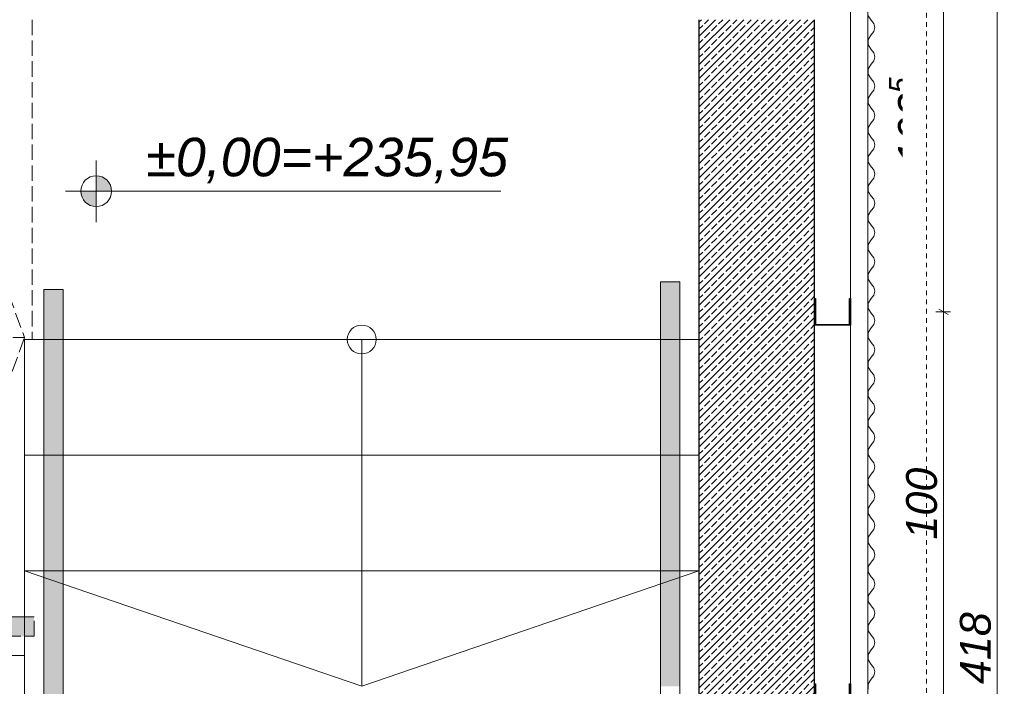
# Model space of a CAD drawing. Header units: centimetres. Extents: x -4039 to -1655, y -610 to 1317.
# Tile 4 of 18: x -3335 to -3080, y -390 to -217. Entities that reach past the tile are written whole.
import ezdxf

# ---------------------------------------------------------------- set-up
doc = ezdxf.new("R2010")
doc.units = ezdxf.units.CM
doc.header["$LTSCALE"] = 0.1
doc.header["$MEASUREMENT"] = 0
for name, pattern in [('ACISOWELD', [60, 40, -20]), ('Krawędzie ukryte', [54, 40, -14]), ('Przerywana', [24, 12, -12]), ('Wipeout_Contour', [1000, 0, -1000])]:
    doc.linetypes.add(name, pattern=pattern)
for name, color, linetype in [('0_Teren', 7, 'Continuous'), ('2_barierki.K_IR', 7, 'Continuous'), ('2_belki.K_IR', 7, 'Continuous'), ('2_schody.K_IR', 7, 'Continuous'), ('2_słupy.K_IR', 7, 'Continuous'), ('2_ściana dekoracyjna.K_IR', 7, 'Continuous'), ('2_ściany podporowe.K_IR', 7, 'Continuous'), ('5_opisy.K_IR', 7, 'Continuous'), ('5_wymiary.K_IR', 7, 'Continuous')]:
    doc.layers.add(name, color=color, linetype=linetype)
doc.styles.add('GENERATED_STYLE_1', font='txt')
doc.styles.add('GENERATED_STYLE_2', font='txt')
doc.dimstyles.new('GENERATED_STYLE__2', dxfattribs={"dimtxt": 8, "dimasz": 1.835749, "dimexe": 0.18, "dimexo": 2, "dimgap": 0.09, "dimtad": 1, "dimdec": 0, "dimzin": 0, "dimdsep": 46, "dimtxsty": 'GENERATED_STYLE_1', "dimblk": 'ARROWHEAD_2', "dimblk1": 'ARROWHEAD_2', "dimblk2": 'ARROWHEAD_2', "dimcen": 0.09, "dimclrd": 7, "dimclre": 7, "dimclrt": 7, "dimadec": 1, "dimazin": 0, "dimtfac": 1, "dimtdec": 4, "dimtmove": 0, "dimatfit": 3, "dimfxl": 1, "dimtolj": 1, "dimtzin": 0, "dimarcsym": 0})
doc.dimstyles.new('GENERATED_STYLE__4', dxfattribs={"dimtxt": 8, "dimasz": 1.835749, "dimexe": 0.18, "dimexo": 2, "dimgap": 0.09, "dimtad": 1, "dimdec": 0, "dimzin": 0, "dimdsep": 46, "dimtxsty": 'GENERATED_STYLE_1', "dimblk": 'ARROWHEAD_2', "dimblk1": 'ARROWHEAD_2', "dimblk2": 'ARROWHEAD_2', "dimcen": 0.09, "dimclrd": 7, "dimclre": 7, "dimclrt": 7, "dimadec": 1, "dimazin": 0, "dimtfac": 1, "dimtdec": 4, "dimtmove": 2, "dimatfit": 3, "dimfxl": 1, "dimtolj": 1, "dimtzin": 0, "dimarcsym": 0})
pattern_1 = [(45, (0, 0), (-1.8384776, 1.8384776), []), (45, (-0.9192, 0.9192), (-1.8384776, 1.8384776), [1.95, -0.65])]
pattern_2 = [(45, (0, 0), (-3.1819805, 3.1819805), []), (45, (-1.0607, 1.0607), (-3.1819805, 3.1819805), [])]

# ---------------------------------------------------------------- blocks, each defined once
blk = doc.blocks.new('*D53')
at = {"layer": '5_wymiary.K_IR', "color": 7, "linetype": 'Continuous', "lineweight": 0}
for p, q in [((-3079.79, -171.11), (-3083.6, -171.11)), ((-3080.39, -171.81), (-3082.81, -170.41)), ((-3081.6, -171.11), (-3081.6, -169.93)), ((-3081.6, -589.13), (-3081.6, -171.11)), ((-3079.79, -589.13), (-3083.6, -589.13)), ((-3082.81, -588.43), (-3080.39, -589.83)), ((-3081.6, -590.31), (-3081.6, -589.13))]:
    blk.add_line(p, q, dxfattribs=at)
at = {"color": 254, "linetype": 'Wipeout_Contour', "lineweight": 0, "ltscale": 12442.101213}
blk.add_wipeout([(-3083.2, -389.23), (-3083.2, -371.01), (-3091.2, -371.01), (-3091.2, -389.23)], dxfattribs=at).dxf.layer = '5_wymiary.K_IR'
at = {"layer": '5_wymiary.K_IR', "color": 7, "lineweight": 0, "insert": (-3083.2, -389.23), "char_height": 8, "attachment_point": 7, "rotation": 90, "style": 'GENERATED_STYLE_1'}
blk.add_mtext('\\A1;{\\pql;\\fArial|b0|i1|c238|p38;418}', dxfattribs=at)
blk = doc.blocks.new('ARROWHEAD_2')
at = {"color": 0, "linetype": 'Continuous', "lineweight": 0}
for p, q in [((0, 0), (-1, 0)), ((-0.38, -0.66), (0.38, 0.66))]:
    blk.add_line(p, q, dxfattribs=at)
blk = doc.blocks.new('*D56')
at = {"layer": '5_wymiary.K_IR', "color": 7, "linetype": 'Continuous', "lineweight": 0}
for p, q in [((-3093.74, -292.63), (-3097.55, -292.63)), ((-3096.76, -291.93), (-3094.34, -293.32)), ((-3095.55, -392.63), (-3095.55, -292.63)), ((-3093.74, -392.63), (-3097.55, -392.63)), ((-3096.76, -391.93), (-3094.34, -393.32))]:
    blk.add_line(p, q, dxfattribs=at)
at = {"color": 254, "linetype": 'Wipeout_Contour', "lineweight": 0, "ltscale": 12480.132437}
blk.add_wipeout([(-3097.15, -351.73), (-3097.15, -333.52), (-3105.15, -333.52), (-3105.15, -351.73)], dxfattribs=at).dxf.layer = '5_wymiary.K_IR'
at = {"layer": '5_wymiary.K_IR', "color": 7, "lineweight": 0, "insert": (-3097.15, -351.73), "char_height": 8, "attachment_point": 7, "rotation": 90, "style": 'GENERATED_STYLE_1'}
blk.add_mtext('\\A1;{\\pql;\\fArial|b0|i1|c238|p38;100}', dxfattribs=at)
blk = doc.blocks.new('*D57')
at = {"layer": '5_wymiary.K_IR', "color": 7, "linetype": 'Continuous', "lineweight": 0}
for p, q in [((-3094.34, -189.8), (-3096.76, -188.41)), ((-3095.55, -189.11), (-3095.55, -187.92)), ((-3093.74, -189.11), (-3097.55, -189.11)), ((-3095.55, -292.63), (-3095.55, -189.11)), ((-3093.74, -292.63), (-3097.55, -292.63)), ((-3096.76, -291.93), (-3094.34, -293.32))]:
    blk.add_line(p, q, dxfattribs=at)
at = {"layer": '5_wymiary.K_IR', "color": 7, "lineweight": 0, "insert": (-3097.02, -254.54), "char_height": 8, "attachment_point": 7, "rotation": 90, "style": 'GENERATED_STYLE_1'}
blk.add_mtext('\\A1;{\\pql;\\fArial|b0|i1|c238|p38;103\\fArial|b0|i1|c238|p38;\\A1{\\H.66x;\\S5^  ;}}', dxfattribs=at)
at = {"color": 254, "linetype": 'Wipeout_Contour', "lineweight": 0, "ltscale": 12442.853146}
blk.add_wipeout([(-3096.15, -255.54), (-3096.15, -231.32), (-3106.15, -231.32), (-3106.15, -255.54)], dxfattribs=at).dxf.layer = '5_wymiary.K_IR'
blk = doc.blocks.new('Koty wysokościowe_1_1', base_point=(-3315.42, -261.32))
at = {"layer": '5_wymiary.K_IR', "linetype": 'Continuous', "lineweight": 0}
for points in [[(-3315.42, -261.32), (-3311.42, -261.32), (-3311.72, -259.79), (-3312.59, -258.49), (-3313.89, -257.63), (-3315.42, -257.32)], [(-3315.42, -261.32), (-3319.42, -261.32), (-3319.11, -262.85), (-3318.25, -264.15), (-3316.95, -265.02), (-3315.42, -265.32)]]:
    blk.add_hatch(color=1, dxfattribs=at).paths.add_polyline_path(points)
at = {"layer": '5_wymiary.K_IR', "color": 1, "linetype": 'Continuous', "lineweight": 0}
for p, q in [((-3315.42, -269.32), (-3315.42, -253.32)), ((-3323.42, -261.32), (-3210.44, -261.32))]:
    blk.add_line(p, q, dxfattribs=at)
blk.add_circle((-3315.42, -261.32), 4, dxfattribs=at)
at = {"color": 254, "linetype": 'Wipeout_Contour', "lineweight": 0, "ltscale": 13065.40675}
blk.add_wipeout([(-3303.42, -260.32), (-3209.44, -260.32), (-3209.44, -248.32), (-3303.42, -248.32)], dxfattribs=at).dxf.layer = '5_wymiary.K_IR'
at = {"layer": '5_wymiary.K_IR', "color": 1, "lineweight": 0, "insert": (-3302.42, -259.32), "char_height": 10, "attachment_point": 7, "style": 'GENERATED_STYLE_1'}
blk.add_mtext('\\A1;{\\pql;\\fArial|b0|i1|c238|p38;±0,00=+235,95}', dxfattribs=at)
blk = doc.blocks.new('Arkusz blachy profilowanej 22[4]_1', base_point=(-3113.42, -589.13))
at = {"layer": '2_ściana dekoracyjna.K_IR', "color": 7, "linetype": 'Continuous', "lineweight": 15}
for p, q in [((-3115.12, -215.78), (-3114.32, -216.97)), ((-3114.32, -216.97), (-3113.66, -217.81)), ((-3113.66, -217.81), (-3113.42, -218.87)), ((-3113.42, -218.87), (-3113.66, -219.92)), ((-3114.32, -220.77), (-3115.12, -221.95)), ((-3115.12, -221.95), (-3115.12, -223.38)), ((-3113.66, -219.92), (-3114.32, -220.77)), ((-3115.12, -223.38), (-3114.32, -224.57)), ((-3114.32, -224.57), (-3113.66, -225.41)), ((-3113.66, -225.41), (-3113.42, -226.47)), ((-3113.42, -226.47), (-3113.66, -227.52)), ((-3114.32, -228.37), (-3115.12, -229.55)), ((-3115.12, -229.55), (-3115.12, -230.98)), ((-3113.66, -227.52), (-3114.32, -228.37)), ((-3115.12, -230.98), (-3114.32, -232.17)), ((-3114.32, -232.17), (-3113.66, -233.01)), ((-3113.66, -233.01), (-3113.42, -234.07)), ((-3113.42, -234.07), (-3113.66, -235.12)), ((-3114.32, -235.97), (-3115.12, -237.15)), ((-3115.12, -237.15), (-3115.12, -238.58)), ((-3113.66, -235.12), (-3114.32, -235.97)), ((-3115.12, -238.58), (-3114.32, -239.77)), ((-3114.32, -239.77), (-3113.66, -240.61)), ((-3113.66, -240.61), (-3113.42, -241.67)), ((-3113.42, -241.67), (-3113.66, -242.72)), ((-3114.32, -243.57), (-3115.12, -244.75)), ((-3115.12, -244.75), (-3115.12, -246.18)), ((-3113.66, -242.72), (-3114.32, -243.57)), ((-3115.12, -246.18), (-3114.32, -247.37)), ((-3114.32, -247.37), (-3113.66, -248.21)), ((-3113.66, -250.32), (-3114.32, -251.17)), ((-3113.66, -248.21), (-3113.42, -249.27)), ((-3113.42, -249.27), (-3113.66, -250.32)), ((-3114.32, -251.17), (-3115.12, -252.35)), ((-3115.12, -252.35), (-3115.12, -253.78)), ((-3115.12, -253.78), (-3114.32, -254.97)), ((-3114.32, -254.97), (-3113.66, -255.81)), ((-3113.66, -257.92), (-3114.32, -258.77)), ((-3113.66, -255.81), (-3113.42, -256.87)), ((-3113.42, -256.87), (-3113.66, -257.92)), ((-3114.32, -258.77), (-3115.12, -259.95)), ((-3115.12, -259.95), (-3115.12, -261.38)), ((-3115.12, -261.38), (-3114.32, -262.57)), ((-3114.32, -262.57), (-3113.66, -263.41)), ((-3113.66, -265.52), (-3114.32, -266.37)), ((-3113.66, -263.41), (-3113.42, -264.47)), ((-3113.42, -264.47), (-3113.66, -265.52)), ((-3114.32, -266.37), (-3115.12, -267.55)), ((-3115.12, -267.55), (-3115.12, -268.98)), ((-3115.12, -268.98), (-3114.32, -270.17)), ((-3114.32, -270.17), (-3113.66, -271.01)), ((-3113.66, -273.12), (-3114.32, -273.97)), ((-3113.66, -271.01), (-3113.42, -272.07)), ((-3113.42, -272.07), (-3113.66, -273.12)), ((-3114.32, -273.97), (-3115.12, -275.15)), ((-3115.12, -275.15), (-3115.12, -276.58)), ((-3115.12, -276.58), (-3114.32, -277.77)), ((-3114.32, -277.77), (-3113.66, -278.61)), ((-3113.66, -280.72), (-3114.32, -281.57)), ((-3113.66, -278.61), (-3113.42, -279.67)), ((-3113.42, -279.67), (-3113.66, -280.72)), ((-3114.32, -281.57), (-3115.12, -282.75)), ((-3115.12, -282.75), (-3115.12, -284.18)), ((-3115.12, -284.18), (-3114.32, -285.37)), ((-3114.32, -285.37), (-3113.66, -286.21)), ((-3113.66, -288.32), (-3114.32, -289.17)), ((-3113.66, -286.21), (-3113.42, -287.27)), ((-3113.42, -287.27), (-3113.66, -288.32)), ((-3114.32, -289.17), (-3115.12, -290.35)), ((-3115.12, -290.35), (-3115.12, -291.78)), ((-3115.12, -291.78), (-3114.32, -292.97)), ((-3114.32, -292.97), (-3113.66, -293.81)), ((-3113.66, -295.92), (-3114.32, -296.77)), ((-3113.66, -293.81), (-3113.42, -294.87)), ((-3113.42, -294.87), (-3113.66, -295.92)), ((-3114.32, -296.77), (-3115.12, -297.95)), ((-3115.12, -297.95), (-3115.12, -299.38)), ((-3115.12, -299.38), (-3114.32, -300.57)), ((-3114.32, -300.57), (-3113.66, -301.41)), ((-3113.66, -301.41), (-3113.42, -302.47)), ((-3113.66, -303.52), (-3114.32, -304.37)), ((-3113.42, -302.47), (-3113.66, -303.52)), ((-3114.32, -304.37), (-3115.12, -305.55)), ((-3115.12, -305.55), (-3115.12, -306.98)), ((-3115.12, -306.98), (-3114.32, -308.17)), ((-3114.32, -308.17), (-3113.66, -309.01)), ((-3113.66, -309.01), (-3113.42, -310.07)), ((-3113.66, -311.12), (-3114.32, -311.97)), ((-3113.42, -310.07), (-3113.66, -311.12)), ((-3114.32, -311.97), (-3115.12, -313.15)), ((-3115.12, -313.15), (-3115.12, -314.58)), ((-3115.12, -314.58), (-3114.32, -315.77)), ((-3114.32, -315.77), (-3113.66, -316.61)), ((-3113.66, -316.61), (-3113.42, -317.67)), ((-3113.66, -318.72), (-3114.32, -319.57)), ((-3113.42, -317.67), (-3113.66, -318.72)), ((-3114.32, -319.57), (-3115.12, -320.75)), ((-3115.12, -320.75), (-3115.12, -322.18)), ((-3115.12, -322.18), (-3114.32, -323.37)), ((-3114.32, -323.37), (-3113.66, -324.21)), ((-3113.66, -324.21), (-3113.42, -325.27)), ((-3113.66, -326.32), (-3114.32, -327.17)), ((-3113.42, -325.27), (-3113.66, -326.32)), ((-3114.32, -327.17), (-3115.12, -328.35)), ((-3115.12, -328.35), (-3115.12, -329.78)), ((-3115.12, -329.78), (-3114.32, -330.97)), ((-3114.32, -330.97), (-3113.66, -331.81)), ((-3113.66, -331.81), (-3113.42, -332.87)), ((-3113.66, -333.92), (-3114.32, -334.77)), ((-3113.42, -332.87), (-3113.66, -333.92)), ((-3114.32, -334.77), (-3115.12, -335.95)), ((-3115.12, -335.95), (-3115.12, -337.38)), ((-3115.12, -337.38), (-3114.32, -338.57)), ((-3114.32, -338.57), (-3113.66, -339.41)), ((-3113.66, -339.41), (-3113.42, -340.47)), ((-3113.66, -341.52), (-3114.32, -342.37)), ((-3113.42, -340.47), (-3113.66, -341.52)), ((-3114.32, -342.37), (-3115.12, -343.55)), ((-3115.12, -343.55), (-3115.12, -344.98)), ((-3115.12, -344.98), (-3114.32, -346.17)), ((-3114.32, -346.17), (-3113.66, -347.01)), ((-3113.66, -347.01), (-3113.42, -348.07)), ((-3114.32, -349.97), (-3115.12, -351.15)), ((-3113.66, -349.12), (-3114.32, -349.97)), ((-3113.42, -348.07), (-3113.66, -349.12)), ((-3115.12, -351.15), (-3115.12, -352.58)), ((-3115.12, -352.58), (-3114.32, -353.77)), ((-3114.32, -353.77), (-3113.66, -354.61)), ((-3113.66, -354.61), (-3113.42, -355.67)), ((-3114.32, -357.57), (-3115.12, -358.75)), ((-3113.66, -356.72), (-3114.32, -357.57)), ((-3113.42, -355.67), (-3113.66, -356.72)), ((-3115.12, -358.75), (-3115.12, -360.18)), ((-3115.12, -360.18), (-3114.32, -361.37)), ((-3114.32, -361.37), (-3113.66, -362.21)), ((-3113.66, -362.21), (-3113.42, -363.27)), ((-3114.32, -365.17), (-3115.12, -366.35)), ((-3113.66, -364.32), (-3114.32, -365.17)), ((-3113.42, -363.27), (-3113.66, -364.32)), ((-3115.12, -366.35), (-3115.12, -367.78)), ((-3115.12, -367.78), (-3114.32, -368.97)), ((-3114.32, -368.97), (-3113.66, -369.81)), ((-3113.66, -369.81), (-3113.42, -370.87)), ((-3114.32, -372.77), (-3115.12, -373.95)), ((-3113.66, -371.92), (-3114.32, -372.77)), ((-3113.42, -370.87), (-3113.66, -371.92)), ((-3115.12, -373.95), (-3115.12, -375.38)), ((-3115.12, -375.38), (-3114.32, -376.57)), ((-3114.32, -376.57), (-3113.66, -377.41)), ((-3113.66, -377.41), (-3113.42, -378.47)), ((-3114.32, -380.37), (-3115.12, -381.55)), ((-3113.66, -379.52), (-3114.32, -380.37)), ((-3113.42, -378.47), (-3113.66, -379.52)), ((-3115.12, -381.55), (-3115.12, -382.98)), ((-3115.12, -382.98), (-3114.32, -384.17)), ((-3114.32, -384.17), (-3113.66, -385.01)), ((-3113.66, -385.01), (-3113.42, -386.07)), ((-3114.32, -387.97), (-3115.12, -389.15)), ((-3113.66, -387.12), (-3114.32, -387.97)), ((-3113.42, -386.07), (-3113.66, -387.12)), ((-3115.12, -389.15), (-3115.12, -390.58))]:
    blk.add_line(p, q, dxfattribs=at)

msp = doc.modelspace()

# ---------------------------------------------------------------- linework, layer by layer
at = {"layer": '0_Teren', "color": 7, "linetype": 'Continuous', "lineweight": 9}
msp.add_lwpolyline([(-3129.02, -607.47), (-3129.02, -301.81), (-3334.02, -301.81), (-3334.02, -556.81), (-3779.02, -556.81), (-3779.02, -171.71), (-3827.12, -148.89)], dxfattribs=at)
msp.add_lwpolyline([(-3334.02, -556.81), (-3159.02, -556.81), (-3159.02, -301.81), (-3334.02, -301.81)], close=True, dxfattribs=at)
msp.add_lwpolyline([(-3334.02, -556.81), (-3159.02, -556.81), (-3159.02, -301.81), (-3334.02, -301.81)], close=True, dxfattribs=at)
at = {"layer": '2_barierki.K_IR', "color": 7, "linetype": 'Continuous', "lineweight": 15}
for p, q in [((-3164.02, -284.81), (-3169.02, -284.81)), ((-3324.02, -286.81), (-3329.02, -286.81))]:
    msp.add_line(p, q, dxfattribs=at)
at = {"layer": '2_belki.K_IR', "color": 7, "linetype": 'Continuous', "lineweight": 15}
msp.add_line((-3115.22, -178.51), (-3115.22, -589.13), dxfattribs=at)

# ---------------------------------------------------------------- texts
at = {"layer": '5_opisy.K_IR', "color": 1, "linetype": 'Continuous', "lineweight": 0, "char_height": 3.6, "attachment_point": 7, "rotation": 90, "style": 'GENERATED_STYLE_2'}
for s, insert in [('\\A1;{\\pql;\\fArial|b0|i0|c238|p38;30}', (-3211.48, -361.81)), ('\\A1;{\\pql;\\fArial|b0|i0|c238|p38;4\\fArial|b0|i0|c238|p38;x15}', (-3245.53, -374.05))]:
    msp.add_mtext(s, dxfattribs=dict(at, insert=insert))

# ---------------------------------------------------------------- next in the draw order: block references
at = {"layer": '5_wymiary.K_IR', "color": 1, "lineweight": 0}
msp.add_blockref('Koty wysokościowe_1_1', (-3315.42, -261.32), dxfattribs=at)

# ---------------------------------------------------------------- next in the draw order: dimensions: what is measured, and where the dimension line sits
at = {"layer": '5_wymiary.K_IR', "color": 7, "linetype": 'Continuous', "lineweight": 0}
dim = msp.add_linear_dim(base=(-3081.6, -171.11), p1=(-3115.22, -589.13), p2=(-3115.24, -171.11), angle=90, dimstyle='GENERATED_STYLE__2', dxfattribs=at)
dim.commit()
dim.dimension.update_dxf_attribs({"geometry": '*D53', "text_midpoint": (-3087.2, -380.08), "dimtype": 160, "text_rotation": 90})

# ---------------------------------------------------------------- next in the draw order: wipeouts: each hides what was drawn before it
at = {"color": 254, "linetype": 'Wipeout_Contour', "lineweight": 0, "ltscale": 20147.291226}
msp.add_wipeout([(-3332.02, -216.81), (-3334.02, -216.81), (-3364.02, -216.81), (-3364.02, -381.81), (-3334.02, -381.81), (-3332.02, -381.81)], dxfattribs=at).dxf.layer = '2_schody.K_IR'
at = {"color": 254, "linetype": 'Wipeout_Contour', "lineweight": 0, "ltscale": 12615.775278}
msp.add_wipeout([(-3129.02, -216.81), (-3159.02, -216.81), (-3159.02, -271.76), (-3129.02, -286.61)], dxfattribs=at).dxf.layer = '2_ściany podporowe.K_IR'
at = {"color": 254, "linetype": 'Wipeout_Contour', "lineweight": 0, "ltscale": 12707.233345}
msp.add_wipeout([(-3129.02, -331.24), (-3159.02, -316.39), (-3159.02, -556.81), (-3129.02, -556.81)], dxfattribs=at).dxf.layer = '2_ściany podporowe.K_IR'

# ---------------------------------------------------------------- next in the draw order: hatches: boundary and pattern name
at = {"layer": '2_ściany podporowe.K_IR', "linetype": 'Continuous', "lineweight": 0}
h = msp.add_hatch(dxfattribs=at)
h.set_pattern_fill('Beton_zbrojony_0001', style=0, pattern_type=2)
h.set_pattern_definition(pattern_1)
h.paths.add_polyline_path([(-3129.02, -216.81), (-3159.02, -216.81), (-3159.02, -271.76), (-3129.02, -286.61)])
h = msp.add_hatch(dxfattribs=at)
h.set_pattern_fill('Beton_zbrojony_0001', style=0, pattern_type=2)
h.set_pattern_definition(pattern_1)
h.paths.add_polyline_path([(-3129.02, -331.24), (-3159.02, -316.39), (-3159.02, -556.81), (-3129.02, -556.81)])

# ---------------------------------------------------------------- next in the draw order: linework, layer by layer
at = {"layer": '2_schody.K_IR', "color": 7, "linetype": 'Krawędzie ukryte', "lineweight": 15}
for p, q in [((-3364.02, -216.81), (-3334.02, -299.31)), ((-3332.02, -216.81), (-3332.02, -381.81)), ((-3364.02, -299.31), (-3334.02, -299.31)), ((-3334.02, -299.31), (-3364.02, -381.81)), ((-3334.02, -381.81), (-3364.02, -381.81)), ((-3332.02, -381.81), (-3334.02, -381.81))]:
    msp.add_line(p, q, dxfattribs=at)
at = {"layer": '2_ściany podporowe.K_IR', "color": 7, "linetype": 'Continuous', "lineweight": 30}
for points in [[(-3159.02, -216.81), (-3159.02, -271.76)], [(-3129.02, -286.61), (-3129.02, -216.81)], [(-3159.02, -316.39), (-3159.02, -556.81)], [(-3129.02, -556.81), (-3129.02, -331.24)]]:
    msp.add_lwpolyline(points, dxfattribs=at)

# ---------------------------------------------------------------- next in the draw order: wipeouts: each hides what was drawn before it
at = {"color": 254, "linetype": 'Wipeout_Contour', "lineweight": 0, "ltscale": 25191.519206}
msp.add_wipeout([(-3129.02, -389.13), (-3128.82, -389.13), (-3128.82, -395.93), (-3119.92, -395.93), (-3119.92, -389.13), (-3119.72, -389.13), (-3119.72, -396.13), (-3129.02, -396.13)], dxfattribs=at).dxf.layer = '2_słupy.K_IR'
at = {"color": 254, "linetype": 'Wipeout_Contour', "lineweight": 0, "ltscale": 12634.147256}
msp.add_wipeout([(-3129.02, -286.61), (-3159.02, -271.76), (-3159.02, -316.39), (-3129.02, -331.24)], dxfattribs=at).dxf.layer = '2_ściany podporowe.K_IR'

# ---------------------------------------------------------------- next in the draw order: hatches: boundary and pattern name
at = {"layer": '2_słupy.K_IR', "linetype": 'Continuous', "lineweight": 0}
h = msp.add_hatch(dxfattribs=at)
h.set_pattern_fill('Stal_0001', style=0, pattern_type=2)
h.set_pattern_definition(pattern_2)
h.paths.add_polyline_path([(-3129.02, -389.13), (-3128.82, -389.13), (-3128.82, -395.93), (-3119.92, -395.93), (-3119.92, -389.13), (-3119.72, -389.13), (-3119.72, -396.13), (-3129.02, -396.13)])
at = {"layer": '2_ściany podporowe.K_IR', "linetype": 'Continuous', "lineweight": 0}
h = msp.add_hatch(dxfattribs=at)
h.set_pattern_fill('Beton_zbrojony_0001', style=0, pattern_type=2)
h.set_pattern_definition(pattern_1)
h.paths.add_polyline_path([(-3129.02, -286.61), (-3159.02, -271.76), (-3159.02, -316.39), (-3129.02, -331.24)])

# ---------------------------------------------------------------- next in the draw order: linework, layer by layer
at = {"layer": '2_belki.K_IR', "color": 7, "linetype": 'ACISOWELD', "lineweight": 0}
msp.add_line((-3159.02, -216.81), (-3159.02, -556.81), dxfattribs=at)
at = {"layer": '2_słupy.K_IR', "color": 7, "linetype": 'Continuous', "lineweight": 30}
msp.add_lwpolyline([(-3129.02, -389.13), (-3128.82, -389.13), (-3128.82, -395.93), (-3119.92, -395.93), (-3119.92, -389.13), (-3119.72, -389.13), (-3119.72, -396.13), (-3129.02, -396.13)], close=True, dxfattribs=at)
at = {"layer": '2_ściany podporowe.K_IR', "color": 7, "linetype": 'Continuous', "lineweight": 30}
for p, q in [((-3159.02, -271.76), (-3159.02, -316.39)), ((-3129.02, -331.24), (-3129.02, -286.61))]:
    msp.add_line(p, q, dxfattribs=at)

# ---------------------------------------------------------------- next in the draw order: wipeouts: each hides what was drawn before it
at = {"color": 254, "linetype": 'Wipeout_Contour', "lineweight": 0, "ltscale": 13047.17988}
msp.add_wipeout([(-3159.02, -299.81), (-3334.02, -299.81), (-3334.02, -329.81), (-3159.02, -329.81)], dxfattribs=at).dxf.layer = '2_schody.K_IR'
at = {"color": 254, "linetype": 'Wipeout_Contour', "lineweight": 0, "ltscale": 25104.336947}
msp.add_wipeout([(-3129.02, -289.13), (-3128.82, -289.13), (-3128.82, -295.93), (-3119.92, -295.93), (-3119.92, -289.13), (-3119.72, -289.13), (-3119.72, -296.13), (-3129.02, -296.13)], dxfattribs=at).dxf.layer = '2_słupy.K_IR'

# ---------------------------------------------------------------- next in the draw order: hatches: boundary and pattern name
at = {"layer": '2_barierki.K_IR', "linetype": 'Continuous', "lineweight": 0}
for points in [[(-3169.02, -299.81), (-3164.02, -299.81), (-3164.02, -284.81), (-3169.02, -284.81)], [(-3329.02, -301.81), (-3324.02, -301.81), (-3324.02, -286.81), (-3329.02, -286.81)]]:
    msp.add_hatch(color=255, dxfattribs=at).paths.add_polyline_path(points)
at = {"layer": '2_słupy.K_IR', "linetype": 'Continuous', "lineweight": 0}
h = msp.add_hatch(dxfattribs=at)
h.set_pattern_fill('Stal_0001', style=0, pattern_type=2)
h.set_pattern_definition(pattern_2)
h.paths.add_polyline_path([(-3129.02, -289.13), (-3128.82, -289.13), (-3128.82, -295.93), (-3119.92, -295.93), (-3119.92, -289.13), (-3119.72, -289.13), (-3119.72, -296.13), (-3129.02, -296.13)])

# ---------------------------------------------------------------- next in the draw order: linework, layer by layer
at = {"layer": '2_barierki.K_IR', "color": 7, "linetype": 'Continuous', "lineweight": 15}
for p, q in [((-3169.02, -284.81), (-3169.02, -299.81)), ((-3164.02, -299.81), (-3164.02, -284.81)), ((-3329.02, -286.81), (-3329.02, -301.81)), ((-3324.02, -301.81), (-3324.02, -286.81))]:
    msp.add_line(p, q, dxfattribs=at)
at = {"layer": '2_belki.K_IR', "color": 7, "linetype": 'Continuous', "lineweight": 15}
msp.add_line((-3119.72, -178.51), (-3119.72, -589.13), dxfattribs=at)
at = {"layer": '2_belki.K_IR', "color": 7, "linetype": 'ACISOWELD', "lineweight": 0}
msp.add_line((-3129.02, -216.81), (-3129.02, -556.81), dxfattribs=at)
at = {"layer": '2_schody.K_IR', "color": 7, "linetype": 'Continuous', "lineweight": 15}
for p, q in [((-3159.02, -299.81), (-3334.02, -299.81)), ((-3334.02, -299.81), (-3334.02, -329.81)), ((-3159.02, -329.81), (-3159.02, -299.81)), ((-3334.02, -329.81), (-3159.02, -329.81))]:
    msp.add_line(p, q, dxfattribs=at)
for start, end in [(0, 180), (180, 0)]:
    msp.add_arc((-3246.52, -299.81), 3.75, start, end, dxfattribs=at)
at = {"layer": '2_słupy.K_IR', "color": 7, "linetype": 'Continuous', "lineweight": 30}
msp.add_lwpolyline([(-3129.02, -289.13), (-3128.82, -289.13), (-3128.82, -295.93), (-3119.92, -295.93), (-3119.92, -289.13), (-3119.72, -289.13), (-3119.72, -296.13), (-3129.02, -296.13)], close=True, dxfattribs=at)

# ---------------------------------------------------------------- next in the draw order: dimensions: what is measured, and where the dimension line sits
at = {"layer": '5_wymiary.K_IR', "color": 7, "linetype": 'Continuous', "lineweight": 0}
dim = msp.add_linear_dim(base=(-3095.55, -292.63), p1=(-3119.72, -392.63), p2=(-3119.72, -292.63), angle=90, dimstyle='GENERATED_STYLE__2', dxfattribs=at)
dim.commit()
dim.dimension.update_dxf_attribs({"geometry": '*D56', "text_midpoint": (-3101.15, -342.59), "dimtype": 160, "text_rotation": 90})

# ---------------------------------------------------------------- next in the draw order: wipeouts: each hides what was drawn before it
at = {"color": 254, "linetype": 'Wipeout_Contour', "lineweight": 0, "ltscale": 13059.315746}
msp.add_wipeout([(-3159.02, -329.81), (-3334.02, -329.81), (-3334.02, -359.81), (-3159.02, -359.81)], dxfattribs=at).dxf.layer = '2_schody.K_IR'

# ---------------------------------------------------------------- next in the draw order: linework, layer by layer
at = {"layer": '2_schody.K_IR', "color": 7, "linetype": 'Continuous', "lineweight": 15}
for p, q in [((-3246.52, -299.81), (-3246.52, -329.81)), ((-3246.52, -299.81), (-3246.52, -329.81)), ((-3159.02, -329.81), (-3334.02, -329.81)), ((-3334.02, -329.81), (-3334.02, -359.81)), ((-3159.02, -359.81), (-3159.02, -329.81)), ((-3334.02, -359.81), (-3159.02, -359.81))]:
    msp.add_line(p, q, dxfattribs=at)

# ---------------------------------------------------------------- next in the draw order: dimensions: what is measured, and where the dimension line sits
at = {"layer": '5_wymiary.K_IR', "color": 7, "linetype": 'Continuous', "lineweight": 0}
dim = msp.add_linear_dim(base=(-3095.55, -189.11), p1=(-3119.72, -292.63), p2=(-3095.55, -189.11), angle=90, dimstyle='GENERATED_STYLE__4', dxfattribs=at)
dim.commit()
dim.dimension.update_dxf_attribs({"geometry": '*D57', "text_midpoint": (-3101.15, -234.59), "dimtype": 160, "text_rotation": 90})

# ---------------------------------------------------------------- next in the draw order: block references
at = {"layer": '2_ściana dekoracyjna.K_IR', "color": 7, "linetype": 'Continuous', "lineweight": 15}
msp.add_blockref('Arkusz blachy profilowanej 22[4]_1', (-3113.42, -589.13), dxfattribs=at)

# ---------------------------------------------------------------- next in the draw order: wipeouts: each hides what was drawn before it
at = {"color": 254, "linetype": 'Wipeout_Contour', "lineweight": 0, "ltscale": 19612.844056}
msp.add_wipeout([(-3159.02, -359.81), (-3334.02, -359.81), (-3334.02, -389.81), (-3334.02, -391.81), (-3159.02, -391.81), (-3159.02, -389.81)], dxfattribs=at).dxf.layer = '2_schody.K_IR'

# ---------------------------------------------------------------- next in the draw order: hatches: boundary and pattern name
at = {"layer": '2_barierki.K_IR', "linetype": 'Continuous', "lineweight": 0}
for points in [[(-3164.02, -299.81), (-3169.02, -299.81), (-3169.02, -389.81), (-3164.02, -389.81)], [(-3324.02, -301.81), (-3329.02, -301.81), (-3329.02, -396.81), (-3324.02, -401.81)], [(-3614.02, -371.81), (-3609.02, -376.81), (-3334.02, -376.81), (-3334.02, -371.81)], [(-3334.02, -371.81), (-3334.02, -376.81), (-3331.52, -376.81), (-3331.52, -371.81)]]:
    msp.add_hatch(color=255, dxfattribs=at).paths.add_polyline_path(points)

# ---------------------------------------------------------------- next in the draw order: linework, layer by layer
at = {"color": 252, "linetype": 'Przerywana', "lineweight": 0}
msp.add_lwpolyline([(-3827.12, -124.96), (-3827.12, -607.47), (-3100, -607.47), (-3100, -124.96)], close=True, dxfattribs=at)
at = {"layer": '2_barierki.K_IR', "color": 7, "linetype": 'Continuous', "lineweight": 15}
for p, q in [((-3169.02, -299.81), (-3169.02, -389.81)), ((-3164.02, -389.81), (-3164.02, -299.81)), ((-3329.02, -301.81), (-3329.02, -396.81)), ((-3324.02, -401.81), (-3324.02, -301.81)), ((-3169.02, -389.81), (-3169.02, -554.31)), ((-3164.02, -554.31), (-3164.02, -389.81))]:
    msp.add_line(p, q, dxfattribs=at)
at = {"layer": '2_barierki.K_IR', "color": 7, "linetype": 'Krawędzie ukryte', "lineweight": 13}
for p, q in [((-3334.02, -371.81), (-3614.02, -371.81)), ((-3331.52, -371.81), (-3334.02, -371.81)), ((-3331.52, -376.81), (-3331.52, -371.81)), ((-3609.02, -376.81), (-3334.02, -376.81)), ((-3334.02, -376.81), (-3331.52, -376.81))]:
    msp.add_line(p, q, dxfattribs=at)
at = {"layer": '2_schody.K_IR', "color": 7, "linetype": 'Continuous', "lineweight": 15}
for p, q in [((-3246.52, -329.81), (-3246.52, -359.81)), ((-3246.52, -329.81), (-3246.52, -359.81)), ((-3159.02, -359.81), (-3334.02, -359.81)), ((-3334.02, -359.81), (-3334.02, -389.81)), ((-3334.02, -359.81), (-3246.52, -389.81)), ((-3334.02, -359.81), (-3246.52, -389.81)), ((-3246.52, -359.81), (-3246.52, -389.81)), ((-3246.52, -359.81), (-3246.52, -389.81)), ((-3246.52, -389.81), (-3159.02, -359.81)), ((-3246.52, -389.81), (-3159.02, -359.81)), ((-3159.02, -389.81), (-3159.02, -359.81)), ((-3334.02, -389.81), (-3334.02, -391.81)), ((-3159.02, -391.81), (-3159.02, -389.81))]:
    msp.add_line(p, q, dxfattribs=at)

doc.saveas('drawing.dxf')
